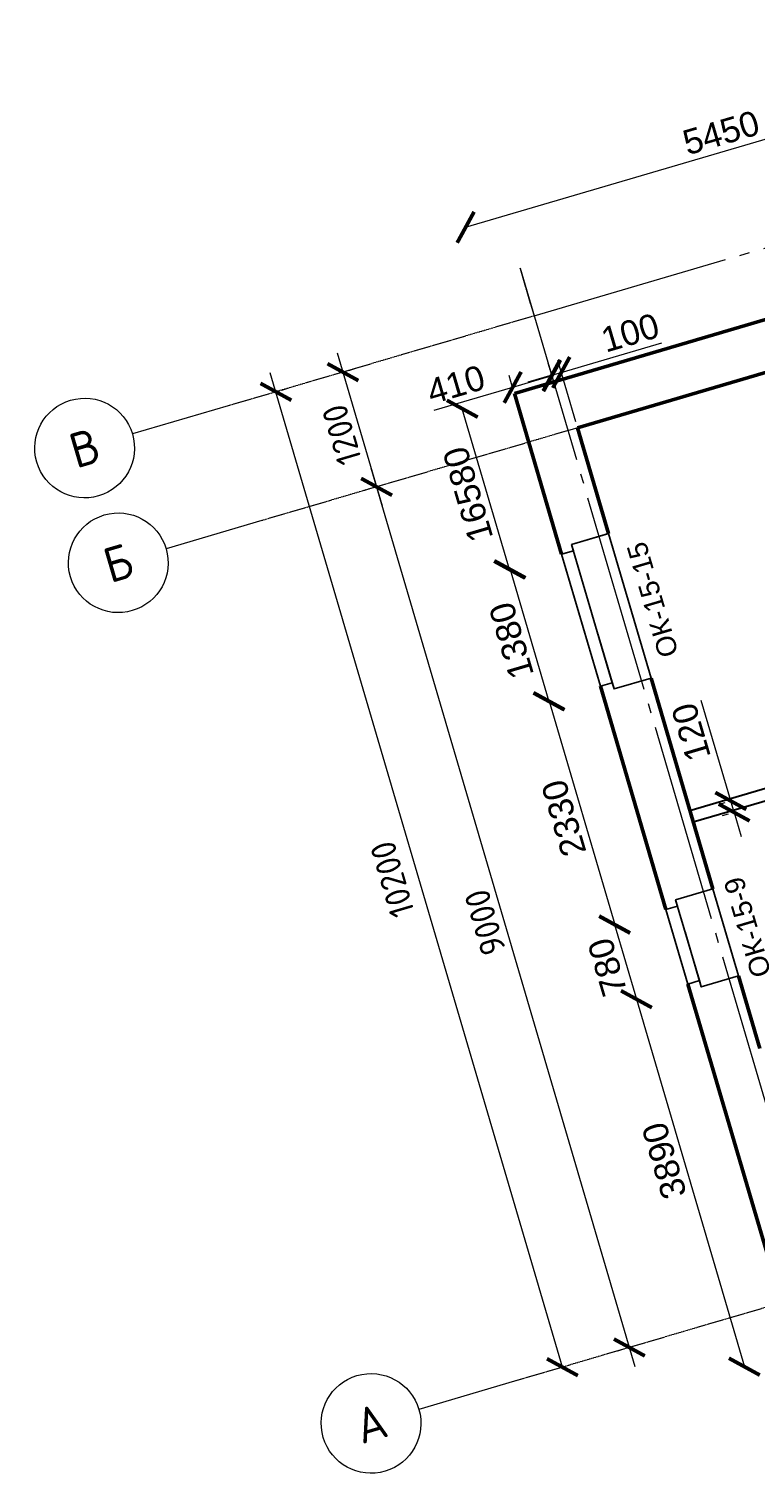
# Model space of a CAD drawing. Header units: millimetres. Extents: x -2096172177 to 2055029645, y -728784453 to 1899906214.
# Tile 88 of 109: x 1857690177 to 1867075683, y 1768896407 to 1787632654. Entities that reach past the tile are written whole.
import ezdxf
from ezdxf.enums import TextEntityAlignment as Align

# ---------------------------------------------------------------- set-up
doc = ezdxf.new("R2010")
doc.units = ezdxf.units.MM
doc.linetypes.add('DASHDOT_axis', pattern=[24, 20, -1.5, 1, -1.5])
for name, color, linetype, lineweight in [('Внутренние стены', 3, 'Continuous', 35), ('линии', 3, 'Continuous', 20), ('Наружные стены', 1, 'Continuous', 50), ('Окна и двери', 4, 'Continuous', 25), ('Простенки и окна', 80, 'Continuous', 18), ('Размеры окон', 6, 'Continuous', 18), ('Размеры стен', 5, 'Continuous', 18), ('Толщины привязок', 130, 'Continuous', 18)]:
    doc.layers.add(name, color=color, linetype=linetype, lineweight=lineweight)
doc.styles.add('GOST-2.304_Type-B', font='GOST Common.ttf')
doc.styles.add('Аннотативный', font='arial.ttf')
doc.styles.add('стиль для стен', font='arial.ttf')
doc.dimstyles.new('Для размеров СТЕН', dxfattribs={"dimtxt": 2.5, "dimasz": 2.5, "dimexe": 1.25, "dimexo": 0.625, "dimtad": 1, "dimtxsty": 'стиль для стен', "dimblk": 'ARCHTICK', "dimcen": 2.5, "dimadec": 0, "dimazin": 0, "dimtfac": 1, "dimtmove": 0, "dimatfit": 3, "dimfxl": 1, "dimarcsym": 0})

# ---------------------------------------------------------------- blocks, each defined once
blk = doc.blocks.new('_ArchTick')
at = {"color": 0, "linetype": 'ByBlock', "const_width": 0.15}
blk.add_lwpolyline([(-0.5, -0.5), (0.5, 0.5)], dxfattribs=at)
blk = doc.blocks.new('*D446')
at = {"layer": 'Defpoints', "color": 0, "transparency": 16777216}
for p in [(1775593, 914589), (1775055, 913809), (1775593, 913809)]:
    blk.add_point(p, dxfattribs=at)
at = {"layer": 'Простенки и окна', "color": 0, "lineweight": -2, "transparency": 16777216}
blk.add_line((1775055, 914589), (1775055, 913809), dxfattribs=at)
at = {"layer": 'Простенки и окна', "color": 0, "lineweight": -2, "transparency": 16777216, "xscale": 250, "yscale": 250, "zscale": 250}
for p, rotation in [((1775055, 914589), 90), ((1775055, 913809), 270)]:
    blk.add_blockref('_ArchTick', p, dxfattribs=dict(at, rotation=rotation))
at = {"layer": 'Простенки и окна', "color": 0, "transparency": 16777216, "insert": (1774867, 914199), "char_height": 250, "attachment_point": 5, "rotation": 90, "style": 'стиль для стен'}
blk.add_mtext('780', dxfattribs=at)
blk = doc.blocks.new('*D447')
at = {"layer": 'Defpoints', "color": 0, "transparency": 16777216}
for p in [(1775592, 918304), (1775054, 916924), (1775592, 916924)]:
    blk.add_point(p, dxfattribs=at)
at = {"layer": 'Простенки и окна', "color": 0, "lineweight": -2, "transparency": 16777216}
blk.add_line((1775054, 918304), (1775054, 916924), dxfattribs=at)
at = {"layer": 'Простенки и окна', "color": 0, "lineweight": -2, "transparency": 16777216, "xscale": 250, "yscale": 250, "zscale": 250}
for p, rotation in [((1775054, 918304), 90), ((1775054, 916924), 270)]:
    blk.add_blockref('_ArchTick', p, dxfattribs=dict(at, rotation=rotation))
at = {"layer": 'Простенки и окна', "color": 0, "transparency": 16777216, "insert": (1774866, 917614), "char_height": 250, "attachment_point": 5, "rotation": 90, "style": 'стиль для стен'}
blk.add_mtext('1380', dxfattribs=at)
blk = doc.blocks.new('*D451')
at = {"layer": 'Defpoints', "color": 0, "transparency": 16777216}
for p in [(1775055, 913809), (1775055, 909966), (1775593, 909966)]:
    blk.add_point(p, dxfattribs=at)
at = {"layer": 'Простенки и окна', "color": 0, "lineweight": -2, "transparency": 16777216}
blk.add_line((1775055, 913809), (1775055, 909966), dxfattribs=at)
at = {"layer": 'Простенки и окна', "color": 0, "lineweight": -2, "transparency": 16777216, "xscale": 250, "yscale": 250, "zscale": 250}
for p, rotation in [((1775055, 913809), 90), ((1775055, 909966), 270)]:
    blk.add_blockref('_ArchTick', p, dxfattribs=dict(at, rotation=rotation))
at = {"layer": 'Простенки и окна', "color": 0, "transparency": 16777216, "insert": (1774867, 912175), "char_height": 250, "attachment_point": 5, "rotation": 90, "style": 'стиль для стен'}
blk.add_mtext('3890', dxfattribs=at)
blk = doc.blocks.new('*D452')
at = {"layer": 'Defpoints', "color": 0, "transparency": 16777216}
for p in [(1776003, 920049), (1776103, 920055), (1776103, 919476)]:
    blk.add_point(p, dxfattribs=at)
at = {"layer": 'Толщины привязок', "color": 0, "lineweight": -2, "transparency": 16777216}
for p, q in [((1776003, 920111), (1776003, 920180)), ((1776103, 919539), (1776103, 920180)), ((1776003, 920055), (1775753, 920055)), ((1776003, 920055), (1776103, 920055)), ((1776103, 920055), (1777153, 920055))]:
    blk.add_line(p, q, dxfattribs=at)
at = {"layer": 'Толщины привязок', "color": 0, "lineweight": -2, "transparency": 16777216, "xscale": 250, "yscale": 250, "zscale": 250}
blk.add_blockref('_ArchTick', (1776003, 920055), dxfattribs=at)
at = {"layer": 'Толщины привязок', "color": 0, "lineweight": -2, "transparency": 16777216, "xscale": 250, "yscale": 250, "zscale": 250, "rotation": 180}
blk.add_blockref('_ArchTick', (1776103, 920055), dxfattribs=at)
at = {"layer": 'Толщины привязок', "color": 0, "transparency": 16777216, "insert": (1776878, 920242), "char_height": 250, "attachment_point": 5, "style": 'стиль для стен'}
blk.add_mtext('100', dxfattribs=at)
blk = doc.blocks.new('*D453')
at = {"layer": 'Defpoints', "color": 0, "transparency": 16777216}
for p in [(1775054, 916924), (1775054, 914589), (1775057, 914589)]:
    blk.add_point(p, dxfattribs=at)
at = {"layer": 'Простенки и окна', "color": 0, "lineweight": -2, "transparency": 16777216}
blk.add_line((1775057, 916924), (1775057, 914589), dxfattribs=at)
at = {"layer": 'Простенки и окна', "color": 0, "lineweight": -2, "transparency": 16777216, "xscale": 250, "yscale": 250, "zscale": 250}
for p, rotation in [((1775057, 916924), 90), ((1775057, 914589), 270)]:
    blk.add_blockref('_ArchTick', p, dxfattribs=dict(at, rotation=rotation))
at = {"layer": 'Простенки и окна', "color": 0, "transparency": 16777216, "insert": (1774869, 915757), "char_height": 250, "attachment_point": 5, "rotation": 90, "style": 'стиль для стен'}
blk.add_mtext('2330', dxfattribs=at)
blk = doc.blocks.new('*D454')
at = {"layer": 'Defpoints', "color": 0, "transparency": 16777216}
for p in [(1775048, 919986), (1775593, 919986), (1775054, 918304)]:
    blk.add_point(p, dxfattribs=at)
at = {"layer": 'Простенки и окна', "color": 0, "lineweight": -2, "transparency": 16777216}
blk.add_line((1775048, 918304), (1775048, 919986), dxfattribs=at)
at = {"layer": 'Простенки и окна', "color": 0, "lineweight": -2, "transparency": 16777216, "xscale": 250, "yscale": 250, "zscale": 250}
for p, rotation in [((1775048, 919986), 90), ((1775048, 918304), 270)]:
    blk.add_blockref('_ArchTick', p, dxfattribs=dict(at, rotation=rotation))
at = {"layer": 'Простенки и окна', "color": 0, "transparency": 16777216, "insert": (1774861, 919145), "char_height": 250, "attachment_point": 5, "rotation": 90, "style": 'стиль для стен'}
blk.add_mtext('16580', dxfattribs=at)
blk = doc.blocks.new('*D455')
at = {"layer": 'Defpoints', "color": 0, "transparency": 16777216}
for p in [(1781043, 921723), (1775593, 919986), (1781043, 919986)]:
    blk.add_point(p, dxfattribs=at)
at = {"layer": 'Простенки и окна', "color": 0, "lineweight": -2, "transparency": 16777216}
blk.add_line((1775593, 921723), (1781043, 921723), dxfattribs=at)
at = {"layer": 'Простенки и окна', "color": 0, "lineweight": -2, "transparency": 16777216, "xscale": 250, "yscale": 250, "zscale": 250, "rotation": 180}
blk.add_blockref('_ArchTick', (1775593, 921723), dxfattribs=at)
at = {"layer": 'Простенки и окна', "color": 0, "lineweight": -2, "transparency": 16777216, "xscale": 250, "yscale": 250, "zscale": 250}
blk.add_blockref('_ArchTick', (1781043, 921723), dxfattribs=at)
at = {"layer": 'Простенки и окна', "color": 0, "transparency": 16777216, "insert": (1778318, 921910), "char_height": 250, "attachment_point": 5, "style": 'стиль для стен'}
blk.add_mtext('5450', dxfattribs=at)
blk = doc.blocks.new('*D463')
at = {"layer": 'Defpoints', "color": 0, "transparency": 16777216}
for p in [(1775593, 920049), (1775593, 919986), (1776003, 919886)]:
    blk.add_point(p, dxfattribs=at)
at = {"layer": 'Толщины привязок', "color": 0, "lineweight": -2, "transparency": 16777216}
for p, q in [((1775593, 920049), (1775593, 920174)), ((1776003, 919949), (1776003, 920174)), ((1775593, 920049), (1774768, 920049)), ((1776003, 920049), (1775593, 920049))]:
    blk.add_line(p, q, dxfattribs=at)
at = {"layer": 'Толщины привязок', "color": 0, "lineweight": -2, "transparency": 16777216, "xscale": 250, "yscale": 250, "zscale": 250, "rotation": 180}
blk.add_blockref('_ArchTick', (1775593, 920049), dxfattribs=at)
at = {"layer": 'Толщины привязок', "color": 0, "lineweight": -2, "transparency": 16777216, "xscale": 250, "yscale": 250, "zscale": 250}
blk.add_blockref('_ArchTick', (1776003, 920049), dxfattribs=at)
at = {"layer": 'Толщины привязок', "color": 0, "transparency": 16777216, "insert": (1775055, 920236), "char_height": 250, "attachment_point": 5, "style": 'стиль для стен'}
blk.add_mtext('410', dxfattribs=at)
blk = doc.blocks.new('*D470')
at = {"layer": 'Defpoints', "color": 0, "transparency": 16777216}
for p in [(1776524, 915450), (1776523, 915330), (1776524, 915330)]:
    blk.add_point(p, dxfattribs=at)
at = {"layer": 'Толщины привязок', "color": 0, "lineweight": -2, "transparency": 16777216}
for p, q in [((1776523, 915450), (1776523, 916500)), ((1776461, 915450), (1776398, 915450)), ((1776523, 915330), (1776523, 915450)), ((1776461, 915330), (1776398, 915330)), ((1776523, 915330), (1776523, 915080))]:
    blk.add_line(p, q, dxfattribs=at)
at = {"layer": 'Толщины привязок', "color": 0, "lineweight": -2, "transparency": 16777216, "xscale": 250, "yscale": 250, "zscale": 250}
for p, rotation in [((1776523, 915450), 270), ((1776523, 915330), 90)]:
    blk.add_blockref('_ArchTick', p, dxfattribs=dict(at, rotation=rotation))
at = {"layer": 'Толщины привязок', "color": 0, "transparency": 16777216, "insert": (1776336, 916225), "char_height": 250, "attachment_point": 5, "rotation": 90, "style": 'стиль для стен'}
blk.add_mtext('120', dxfattribs=at)
blk = doc.blocks.new('Фасад (на основе 1 эт)')
at = {"linetype": 'DASHDOT_axis'}
for p, q in [((1776002.891, 920676.049), (1776002.891, 921176.049)), ((1776002.891, 920676.049), (1772802.891, 920676.049)), ((1776002.891, 919476.049), (1772802.891, 919476.049)), ((1776002.891, 910476.049), (1772802.891, 910476.049))]:
    blk.add_line(p, q, dxfattribs=at)
at = {"linetype": 'DASHDOT_axis', "lineweight": 20, "ltscale": 100}
blk.add_line((1776002.891, 921176.049), (1776002.891, 910120.153), dxfattribs=at)
at = {"linetype": 'Continuous'}
for p, q in [((1773302.891, 910476.049), (1773302.891, 920876.049)), ((1774002.891, 920876.049), (1774002.891, 919276.049)), ((1772802.891, 920676.049), (1771802.891, 920676.049)), ((1773365.391, 920676.049), (1773427.891, 920676.049)), ((1774065.391, 920676.049), (1774127.891, 920676.049)), ((1774002.891, 919676.049), (1774002.891, 910276.049)), ((1772802.891, 919476.049), (1771802.891, 919476.049)), ((1773940.391, 919476.049), (1773877.891, 919476.049)), ((1773940.391, 919476.049), (1773877.891, 919476.049)), ((1772802.891, 910476.049), (1771802.891, 910476.049)), ((1773940.391, 910476.049), (1773877.891, 910476.049)), ((1773940.391, 910476.049), (1773877.891, 910476.049))]:
    blk.add_line(p, q, dxfattribs=at)
at = {"linetype": 'DASHDOT_axis', "lineweight": 15, "ltscale": 100}
for p, q in [((1776002.893, 920676.047), (1786202.893, 920676.047)), ((1776002.891, 919476.049), (1786202.891, 919476.049))]:
    blk.add_line(p, q, dxfattribs=at)
at = {"linetype": 'Continuous'}
for centre in [(1771302.891, 920676.049), (1771302.891, 919476.049), (1771302.891, 910476.049)]:
    blk.add_circle(centre, 500, dxfattribs=at)
at = {"layer": 'Внутренние стены', "lineweight": 30}
blk.add_line((1776102.891, 915474.187), (1778287.428, 915474.187), dxfattribs=at)
at = {"layer": 'Внутренние стены', "color": 3, "lineweight": 30}
blk.add_line((1776102.891, 915354.187), (1778287.428, 915354.187), dxfattribs=at)
at = {"layer": 'Наружные стены'}
for p, q in [((1775592.891, 919986.049), (1781042.827, 919986.049)), ((1775592.891, 918304.294), (1775592.891, 919986.049)), ((1776102.891, 919476.049), (1779712.891, 919476.049)), ((1776102.891, 918369.294), (1776102.891, 919476.049)), ((1775592.891, 914589.187), (1775592.891, 916924.294)), ((1776102.891, 914654.187), (1776102.891, 916859.294)), ((1775592.891, 909966.049), (1775592.891, 913809.187)), ((1776102.891, 912985.07), (1776102.891, 913744.187))]:
    blk.add_line(p, q, dxfattribs=at)
at = {"layer": 'Наружные стены', "lineweight": 25}
for points in [[(1775596.363, 918304.294), (1775716.363, 918304.294), (1775716.363, 918369.294), (1776106.363, 918369.294)], [(1775592.891, 916924.294), (1775716.363, 916924.294), (1775716.363, 916859.294), (1776102.891, 916859.294)], [(1775592.891, 914589.187), (1775712.891, 914589.187), (1775712.891, 914654.187), (1776102.891, 914654.187)], [(1775592.891, 913809.187), (1775712.891, 913809.187), (1775712.891, 913744.187), (1776102.891, 913744.187)]]:
    blk.add_lwpolyline(points, dxfattribs=at)
at = {"layer": 'Окна и двери'}
for p, q in [((1775716.363, 918304.294), (1775592.891, 918304.294)), ((1775592.891, 918304.294), (1775592.891, 916924.294)), ((1775716.363, 918369.294), (1775716.363, 918304.294)), ((1775716.363, 916924.294), (1775716.363, 918369.294)), ((1775716.363, 918369.294), (1776102.891, 918369.294)), ((1776102.891, 918369.294), (1776102.891, 916859.294)), ((1775716.363, 916859.294), (1775716.363, 917434.294)), ((1775592.891, 916924.294), (1775716.363, 916924.294)), ((1776102.891, 916859.294), (1775716.363, 916859.294)), ((1775712.891, 914654.187), (1775712.891, 914589.187)), ((1775712.891, 913809.187), (1775712.891, 914654.187)), ((1775712.891, 914654.187), (1776102.891, 914654.187)), ((1776102.891, 914654.187), (1776102.891, 913744.187)), ((1775712.891, 914589.187), (1775592.891, 914589.187)), ((1775592.891, 914589.187), (1775592.891, 913809.187)), ((1775712.891, 913744.187), (1775712.891, 914319.187)), ((1775592.891, 913809.187), (1775712.891, 913809.187)), ((1776102.891, 913744.187), (1775712.891, 913744.187))]:
    blk.add_line(p, q, dxfattribs=at)
at = {"layer": 'Размеры стен'}
blk.add_line((1776102.891, 914654.187), (1776102.891, 915354.187), dxfattribs=at)
at = {"linetype": 'Continuous', "xscale": 250, "yscale": 250, "zscale": 250}
for p, rotation in [((1773302.891, 920676.049), 90), ((1774002.891, 920676.049), 90), ((1774002.891, 919476.049), 90), ((1774002.891, 919476.049), 270), ((1773302.891, 910476.049), 270), ((1774002.891, 910476.049), 90), ((1774002.891, 910476.049), 270)]:
    blk.add_blockref('_ArchTick', p, dxfattribs=dict(at, rotation=rotation))
at = {"linetype": 'Continuous', "style": 'GOST-2.304_Type-B'}
for s, p in [('В', (1771302.891, 920676.049)), ('Б', (1771302.891, 919476.049)), ('А', (1771302.891, 910476.049))]:
    blk.add_text(s, height=350, dxfattribs=at).set_placement(p, align=Align.MIDDLE_CENTER)
at = {"linetype": 'Continuous', "char_height": 250, "attachment_point": 5, "rotation": 90, "style": 'GOST-2.304_Type-B', "bg_fill": 3, "box_fill_scale": 1.1, "bg_fill_color": 256, "bg_fill_true_color": 13158600, "bg_fill_transparency": 0}
for s, insert in [('1200', (1773815.391, 920076.049)), ('10200', (1773045.721, 915653.215)), ('9000', (1773815.391, 914976.049))]:
    blk.add_mtext(s, dxfattribs=dict(at, insert=insert))
at = {"layer": 'Размеры окон', "style": 'Аннотативный'}
for s, p in [('ОК-15-15', (1776438.523, 917014.38)), ('ОК-15-9', (1776425.847, 913671.203))]:
    blk.add_text(s, height=200, rotation=90, dxfattribs=at).set_placement(p)
at = {"layer": 'Простенки и окна'}
dim = blk.add_linear_dim(base=(1781042.827, 921722.909), p1=(1775592.891, 919986.049), p2=(1781042.827, 919986.049), text='5450', dimstyle='Для размеров СТЕН', override={"dimse1": 1, "dimse2": 1}, dxfattribs=at)
dim.commit()
dim.dimension.update_dxf_attribs({"geometry": '*D455', "text_midpoint": (1778317.859, 921722.909), "dimtype": 128})
for base, p1, p2, text, picture, middle in [((1775048.252, 919986.049), (1775053.709, 918304.294), (1775592.891, 919986.049), '16580', '*D454', (1774860.752, 919145.171)), ((1775056.792, 914589.187), (1775053.709, 916924.294), (1775053.709, 914589.187), '2330', '*D453', (1774869.292, 915756.741))]:
    dim = blk.add_linear_dim(base=base, p1=p1, p2=p2, angle=90, text=text, dimstyle='Для размеров СТЕН', override={"dimse1": 1, "dimse2": 1}, dxfattribs=at)
    dim.commit()
    dim.dimension.update_dxf_attribs({"geometry": picture, "text_midpoint": middle})
for base, p1, p2, picture, middle in [((1775053.709, 916924.294), (1775592.217, 918304.294), (1775592.217, 916924.294), '*D447', (1774866.209, 917614.294)), ((1775054.617, 913809.187), (1775593.125, 914589.187), (1775593.125, 913809.187), '*D446', (1774867.117, 914199.187))]:
    dim = blk.add_linear_dim(base=base, p1=p1, p2=p2, angle=270, dimstyle='Для размеров СТЕН', override={"dimse1": 1, "dimse2": 1}, dxfattribs=at)
    dim.commit()
    dim.dimension.update_dxf_attribs({"geometry": picture, "text_midpoint": middle})
dim = blk.add_linear_dim(base=(1775054.617, 909966.049), p1=(1775054.617, 913809.187), p2=(1775592.891, 909966.049), angle=90, text='3890', dimstyle='Для размеров СТЕН', override={"dimse1": 1, "dimse2": 1}, dxfattribs=at)
dim.commit()
dim.dimension.update_dxf_attribs({"geometry": '*D451', "text_midpoint": (1775054.617, 912174.836), "dimtype": 128})
at = {"layer": 'Толщины привязок'}
for base, p1, p2, picture, middle in [((1775592.891, 920048.549), (1776002.891, 919886.049), (1775592.891, 919986.049), '*D463', (1775055.391, 920236.049)), ((1776102.891, 920054.756), (1776002.891, 920048.549), (1776102.891, 919476.049), '*D452', (1776877.891, 920242.256))]:
    dim = blk.add_linear_dim(base=base, p1=p1, p2=p2, dimstyle='Для размеров СТЕН', dxfattribs=at)
    dim.commit()
    dim.dimension.update_dxf_attribs({"geometry": picture, "text_midpoint": middle})
dim = blk.add_linear_dim(base=(1776523.368, 915330.373), p1=(1776523.82, 915450.373), p2=(1776523.82, 915330.373), angle=90, dimstyle='Для размеров СТЕН', dxfattribs=at)
dim.commit()
dim.dimension.update_dxf_attribs({"geometry": '*D470', "text_midpoint": (1776523.368, 916225.373), "dimtype": 128})

msp = doc.modelspace()

# ---------------------------------------------------------------- block references
at = {"layer": 'линии', "xscale": -1289.125523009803, "yscale": -1287.842123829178, "zscale": 1289.125523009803, "rotation": 196.3740975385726}
msp.add_blockref('Фасад (на основе 1 эт)', (1843499.301, 904896.093), dxfattribs=at)

doc.saveas('drawing.dxf')
